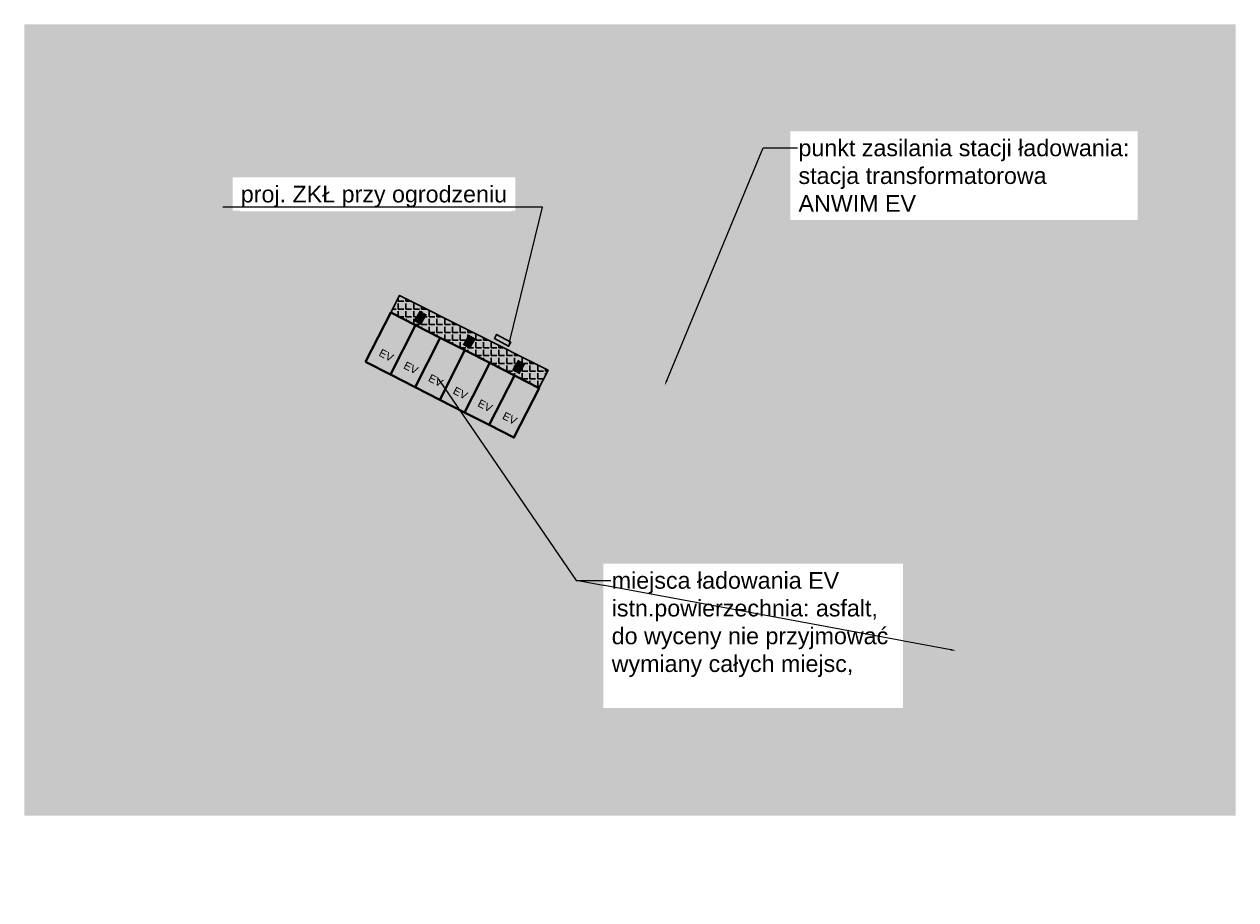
# Model space of a CAD drawing. Header units: millimetres. Extents: x 1588 to 3130, y 391 to 546.
# Tile 12 of 12: x 3021 to 3130, y 411 to 489. Entities that reach past the tile are written whole.
import ezdxf
from ezdxf import colors
from ezdxf.entities.mleader import LeaderData, LeaderLine
from ezdxf.math import Vec2, Vec3

# ---------------------------------------------------------------- set-up
doc = ezdxf.new("R2010")
doc.units = ezdxf.units.MM
doc.layers.add('!!!_EV_miejsca ładowania', color=3, linetype='Continuous')
doc.layers.add('Ładowarka', color=7, linetype='Continuous')
doc.layers.add('ANWIM_E_Urządzenia', color=1, linetype='Continuous', lineweight=35)
doc.styles.get("Standard").update_dxf_attribs({"font": 'arial.ttf'})
pattern_1 = [(0, (0, 0), (0, 0.6985), [0.508, -0.1905]), (90, (0, 0), (-0.6985, 4e-17), [0.508, -0.1905])]

# ---------------------------------------------------------------- blocks, each defined once
blk = doc.blocks.new('ZKŁ_1')
h = blk.add_hatch(color=1)
h.dxf.hatch_style = 1
h.paths.add_polyline_path([(0, 0), (0, 0.379), (-1.322, 0.379), (-1.322, 0)])
at = {"color": 18, "lineweight": 30, "true_color": 0x000000}
blk.add_lwpolyline([(-1.322, 0), (0, 0), (0, 0.379), (-1.322, 0.379)], close=True, dxfattribs=at)
blk = doc.blocks.new('EV1')
at = {"lineweight": 40, "true_color": 0xafd9aa}
h = blk.add_hatch(color=9, dxfattribs=at)
h.dxf.hatch_style = 1
h.paths.add_polyline_path([(0, 0), (2.5, 0), (2.5, 5), (0, 5)])
at = {"color": 114, "lineweight": 40, "true_color": 0x139b48}
blk.add_lwpolyline([(0, 0), (2.5, 0), (2.5, 5), (0, 5)], close=True, dxfattribs=at)
blk = doc.blocks.new('EV25')
at = {"layer": 'Ładowarka'}
blk.add_blockref('EV1', (-1.25, 0), dxfattribs=at)
at = {"layer": 'Ładowarka', "color": 7, "lineweight": 140, "true_color": 0xffffff, "insert": (-0.52, 1.73), "char_height": 0.699, "attachment_point": 1}
blk.add_mtext_dynamic_manual_height_columns('EV', width=0.5853, gutter_width=3.5, heights=[0], dxfattribs=at)

msp = doc.modelspace()

# ---------------------------------------------------------------- hatches: boundary and pattern name
at = {"true_color": 0xcd6928}
h = msp.add_hatch(dxfattribs=at)
h.set_pattern_fill('ANGLE', color=32, scale=0.1)
h.set_pattern_definition(pattern_1)
h.paths.add_polyline_path([(3053.879, 463.498), (3056.106, 462.362), (3058.332, 461.226), (3060.559, 460.09), (3062.786, 458.953), (3060.514, 454.5), (3058.287, 455.636), (3056.06, 456.772), (3053.833, 457.908), (3051.606, 459.044)], flags=16)
h.paths.add_polyline_path([(3020.84, 489.467), (3020.84, 418.166), (3130.02, 418.166), (3130.02, 489.467)])
h.paths.add_polyline_path([(3098.987, 428.204), (3073.405, 428.203), (3073.405, 440.487), (3098.986, 440.488)], flags=16)
h.paths.add_polyline_path([(3098.702, 428.489), (3073.69, 428.488), (3073.69, 440.202), (3098.701, 440.203)], flags=0)
h.paths.add_polyline_path([(3064.726, 472.599), (3040.271, 472.599), (3040.271, 475.29), (3064.726, 475.29)], flags=16)
h.paths.add_polyline_path([(3064.441, 472.884), (3040.556, 472.884), (3040.556, 475.005), (3064.441, 475.005)], flags=0)
h.paths.add_polyline_path([(3090.239, 472.175), (3090.239, 479.451), (3120.487, 479.452), (3120.488, 472.177)], flags=16)
h.paths.add_polyline_path([(3090.524, 472.46), (3090.524, 479.166), (3120.202, 479.167), (3120.203, 472.462)], flags=0)
h.paths.add_polyline_path([(3064.489, 460.458), (3063.212, 461.154), (3063.411, 461.52), (3064.688, 460.824)], flags=16)
h.paths.add_polyline_path([(3060.514, 454.5), (3058.287, 455.636), (3060.559, 460.09), (3062.786, 458.953)], flags=16)
h.paths.add_polyline_path([(3058.287, 455.636), (3056.06, 456.772), (3058.332, 461.226), (3060.559, 460.09)], flags=0)
h.paths.add_polyline_path([(3056.06, 456.772), (3053.833, 457.908), (3056.106, 462.362), (3058.332, 461.226)], flags=16)
h.paths.add_polyline_path([(3053.833, 457.908), (3051.606, 459.044), (3053.879, 463.498), (3056.106, 462.362)], flags=0)
at = {"lineweight": 30, "true_color": 0xcd6928}
h = msp.add_hatch(dxfattribs=at)
h.set_pattern_fill('ANGLE', color=32, scale=0.1)
h.set_pattern_definition(pattern_1)
h.paths.add_polyline_path([(3054.666, 465.042), (3053.879, 463.498), (3056.106, 462.362), (3058.332, 461.226), (3060.559, 460.09), (3067.23, 456.686), (3068.05, 458.293)])
at = {"layer": 'Ładowarka', "lineweight": 30}
h = msp.add_hatch(color=5, dxfattribs=at)
h.dxf.hatch_style = 1
h.paths.add_polyline_path([(3055.931, 462.748), (3056.596, 462.361), (3057.139, 463.291), (3056.474, 463.679)])
h = msp.add_hatch(color=5, dxfattribs=at)
h.dxf.hatch_style = 1
h.paths.add_polyline_path([(3060.343, 460.588), (3061.008, 460.2), (3061.551, 461.131), (3060.886, 461.519)])

# ---------------------------------------------------------------- block references
at = {"layer": '!!!_EV_miejsca ładowania', "color": 242, "lineweight": 40, "true_color": 0xcd2027, "rotation": 332.9698547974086}
for p in [(3052.72, 458.476), (3054.947, 457.34), (3057.174, 456.204), (3059.401, 455.068)]:
    msp.add_blockref('EV25', p, dxfattribs=at)
at = {"xscale": 1.100000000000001, "yscale": 1.100000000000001, "zscale": 1.100000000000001, "rotation": 151.401576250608}
msp.add_blockref('ZKŁ_1', (3063.411, 461.52, 0.025), dxfattribs=at)

# ---------------------------------------------------------------- next in the draw order: leaders
at = {"linetype": 'Continuous', "lineweight": 0}
ml = msp.add_multileader_mtext('Standard', dxfattribs=at)
ml.set_content('{\\C256;\\c0;punkt zasilania stacji ładowania:\\Pstacja transformatorowa\\PANWIM EV}', color=256)
ml.set_leader_properties()
ml.build(insert=Vec2(0, 0))
ml.multileader.update_dxf_attribs({"has_text_frame": 1, "text_right_attachment_type": 6, "dogleg_length": 6.199, "arrow_head_size": 0.5, "scale": 0.5})
ctx = ml.context
ctx.base_point, ctx.scale, ctx.char_height, ctx.arrow_head_size, ctx.landing_gap_size, ctx.plane_origin, ctx.plane_x_axis, ctx.plane_y_axis = Vec3(3090.524, 478.326), 0.5, 1.5, 0.5, 0.09, Vec3(3018.385, 356.768), Vec3(1, 0.0000491), Vec3(-0.0000491, 1)
ctx.right_attachment = 6
notes = []
notes.append((ctx, [(0, (1, 1, 0), (3087.424, 478.326), (1, 0.0000491), 3.099, [(2, [(3078.554, 456.908)], 0, [])])]))
ctx.mtext.insert, ctx.mtext.text_direction, ctx.mtext.rotation, ctx.mtext.defined_height, ctx.mtext.flow_direction = Vec3(3090.614, 479.076), Vec3(1, 0.0000491), 0.0000491, 5.255, 5
ctx.mtext.has_bg_fill, ctx.mtext.bg_color, ctx.mtext.bg_scale_factor, ctx.mtext.bg_transparency, ctx.mtext.use_window_bg_color = 1, -1023410167, 1.5, 0, 1
at = {"layer": 'ANWIM_E_Urządzenia', "color": 0, "linetype": 'Continuous', "lineweight": 0}
ml = msp.add_multileader_mtext('Standard', dxfattribs=at)
ml.set_content('proj. ZKŁ przy ogrodzeniu')
ml.set_leader_properties()
ml.build(insert=Vec2(0, 0))
ml.multileader.update_dxf_attribs({"has_text_frame": 1, "text_right_attachment_type": 6, "dogleg_length": 6.199, "arrow_head_size": 0.5, "scale": 0.5})
ctx = ml.context
ctx.base_point, ctx.scale, ctx.char_height, ctx.arrow_head_size, ctx.landing_gap_size, ctx.plane_origin = Vec3(3040.556, 473.945), 0.5, 1.5, 0.5, 0.09, Vec3(3070.813, 450.61)
ctx.right_attachment, ctx.text_align_type = 6, 2
notes.append((ctx, [(1, (1, 1, 0), (3067.54, 472.974), (-1, 0), 3.099, [(0, [(3064.489, 460.458)], 0, [])])]))
ctx.mtext.insert, ctx.mtext.alignment, ctx.mtext.flow_direction = Vec3(3064.351, 474.915), 3, 5
ctx.mtext.has_bg_fill, ctx.mtext.bg_color, ctx.mtext.bg_scale_factor, ctx.mtext.bg_transparency, ctx.mtext.use_window_bg_color = 1, -1023410167, 1.5, 0, 1
for ctx, leaders in notes:
    for number, flags, end, landing, length, lines in leaders:
        leader = LeaderData()
        leader.index, (leader.has_last_leader_line, leader.has_dogleg_vector, leader.attachment_direction) = number, flags
        leader.last_leader_point, leader.dogleg_vector, leader.dogleg_length = Vec3(end), Vec3(landing), length
        for number, points, colour, breaks in lines:
            line = LeaderLine()
            line.index, line.vertices, line.color, line.breaks = number, Vec3.list(points), colors.encode_raw_color(colour), breaks
            leader.lines.append(line)
        ctx.leaders.append(leader)

# ---------------------------------------------------------------- next in the draw order: leaders
at = {"linetype": 'Continuous', "lineweight": 0}
ml = msp.add_multileader_mtext('Standard', dxfattribs=at)
ml.set_content('{\\C256;\\c0;miejsca ładowania EV \\Pistn.powierzechnia: asfalt, \\Pdo wyceny nie przyjmować \\Pwymiany całych miejsc, \\P }', color=256)
ml.set_leader_properties()
ml.build(insert=Vec2(0, 0))
ml.multileader.update_dxf_attribs({"has_text_frame": 1, "text_right_attachment_type": 6, "dogleg_length": 6.199, "arrow_head_size": 0.5, "scale": 0.5})
ctx = ml.context
ctx.base_point, ctx.scale, ctx.char_height, ctx.arrow_head_size, ctx.landing_gap_size, ctx.plane_origin, ctx.plane_x_axis, ctx.plane_y_axis = Vec3(3073.69, 439.362), 0.5, 1.5, 0.5, 0.09, Vec3(3047.666, 316.791), Vec3(1, 0.0000491), Vec3(-0.0000491, 1)
ctx.right_attachment = 6
notes = []
notes.append((ctx, [(0, (1, 1, 0), (3070.59, 439.362), (1, 0.0000491), 3.099, [(0, [(3104.83, 433.016)], 0, []), (2, [(3058.018, 457.718)], 0, [])])]))
ctx.mtext.insert, ctx.mtext.text_direction, ctx.mtext.rotation, ctx.mtext.defined_height, ctx.mtext.flow_direction = Vec3(3073.78, 440.112), Vec3(1, 0.0000491), 0.0000491, 5.255, 5
ctx.mtext.has_bg_fill, ctx.mtext.bg_color, ctx.mtext.bg_scale_factor, ctx.mtext.bg_transparency, ctx.mtext.use_window_bg_color = 1, -1023410167, 1.5, 0, 1
for ctx, leaders in notes:
    for number, flags, end, landing, length, lines in leaders:
        leader = LeaderData()
        leader.index, (leader.has_last_leader_line, leader.has_dogleg_vector, leader.attachment_direction) = number, flags
        leader.last_leader_point, leader.dogleg_vector, leader.dogleg_length = Vec3(end), Vec3(landing), length
        for number, points, colour, breaks in lines:
            line = LeaderLine()
            line.index, line.vertices, line.color, line.breaks = number, Vec3.list(points), colors.encode_raw_color(colour), breaks
            leader.lines.append(line)
        ctx.leaders.append(leader)

# ---------------------------------------------------------------- next in the draw order: hatches: boundary and pattern name
at = {"layer": 'Ładowarka', "lineweight": 30}
h = msp.add_hatch(color=5, dxfattribs=at)
h.dxf.hatch_style = 1
h.paths.add_polyline_path([(3064.797, 458.315), (3065.462, 457.928), (3066.005, 458.859), (3065.34, 459.246)])

# ---------------------------------------------------------------- next in the draw order: linework, layer by layer
at = {"color": 32, "lineweight": 30, "true_color": 0xcd6928}
msp.add_lwpolyline([(3053.879, 463.498), (3054.666, 465.042), (3068.047, 458.289), (3067.228, 456.682)], dxfattribs=at)

# ---------------------------------------------------------------- next in the draw order: block references
at = {"layer": '!!!_EV_miejsca ładowania', "color": 242, "lineweight": 40, "true_color": 0xcd2027, "rotation": 332.9698547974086}
for p in [(3061.627, 453.932), (3063.854, 452.795)]:
    msp.add_blockref('EV25', p, dxfattribs=at)

doc.saveas('drawing.dxf')
